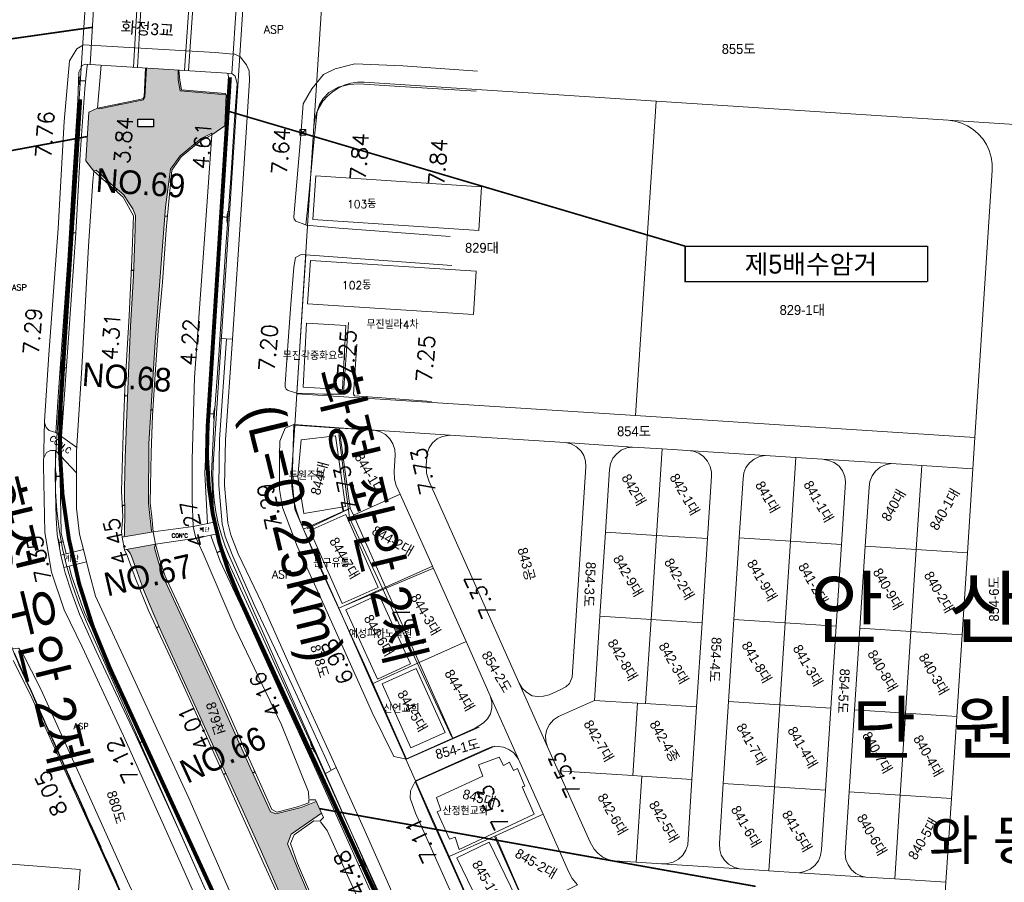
# Model space of a CAD drawing. Header units: metres. Extents: x 183400 to 184400, y 422200 to 427800.
# Tile 125 of 221: x 183639 to 183889, y 425572 to 425791. Entities that reach past the tile are written whole.
import ezdxf
from ezdxf.enums import TextEntityAlignment as Align

# ---------------------------------------------------------------- set-up
doc = ezdxf.new("R2010")
doc.units = ezdxf.units.M
doc.linetypes.add('DASHED2', pattern=[9.525, 6.35, -3.175])
for name, color, linetype in [('BB', 7, 'Continuous'), ('NR', 7, 'Continuous'), ('num', 7, 'Continuous'), ('교량명', 7, 'Continuous'), ('구조물명칭_작업', 5, 'Continuous'), ('도면리-t', 252, 'Continuous'), ('동별경계', 3, 'DASHED2'), ('보축구간', 10, 'DASHED2'), ('하천', 140, 'Continuous'), ('횡단타점', 11, 'Continuous')]:
    doc.layers.add(name, color=color, linetype=linetype)
for name, color, linetype, lineweight in [('지번', 252, 'Continuous', 5), ('지적', 252, 'Continuous', 5), ('현황도', 7, 'Continuous', 5), ('현황선', 7, 'Continuous', 5)]:
    doc.layers.add(name, color=color, linetype=linetype, lineweight=lineweight)
doc.layers.get('BB').off()
doc.styles.add('GHS', font='ROMANS', dxfattribs={"bigfont": 'GHS'})
doc.styles.add('gwang', font='romans.shx', dxfattribs={"bigfont": ' WHGTXT.SHX'})
doc.styles.get("Standard").update_dxf_attribs({"font": 'romans.shx', "bigfont": 'ghs.shx'})
doc.styles.add('UPM', font='Gulim.ttf')
doc.styles.add('돋움', font='Dotum.ttf')
doc.styles.add('평면도1(프)$0$굴림', font='Gulim.ttf')

# ---------------------------------------------------------------- blocks, each defined once
blk = doc.blocks.new('BB')
at = {"layer": '현황선'}
for points in [[(-0.75, 0.75), (-0.75, -0.75), (0.75, -0.75), (0.75, 0.75), (-0.75, 0.75), (0.75, -0.75)], [(-0.75, -0.75), (0.75, 0.75)]]:
    blk.add_lwpolyline(points, dxfattribs=at)
at = {"layer": '현황선', "style": 'GHS'}
blk.add_text('분 전 함', height=0.228, dxfattribs=at).set_placement((-0.62, -0.13))

msp = doc.modelspace()

# ---------------------------------------------------------------- hatches: boundary and pattern name
at = {"layer": '하천'}
h = msp.add_hatch(dxfattribs=at)
h.set_pattern_fill('MUDST', color=256, scale=0.25, style=0)
h.paths.add_polyline_path([(183677.14, 425753), (183679.61, 425756.36), (183685, 425760.76), (183687.67, 425762.12), (183687.65, 425761.74), (183690.95, 425763.97), (183691.35, 425771.88), (183691.12, 425772.24), (183679.96, 425773.16), (183679.55, 425775.56), (183679.31, 425778.16), (183671.06, 425778.69), (183670.7, 425771.37), (183670.36, 425770.61), (183664.47, 425769.42), (183659.2, 425768.3), (183658.69, 425768.52), (183656.48, 425767.47), (183655.68, 425755.12), (183657.69, 425752.49), (183658.29, 425752.72), (183659.63, 425751.53), (183662.05, 425749.27), (183665.37, 425746.46), (183666.48, 425744.7), (183667.59, 425742.95), (183668.26, 425741.28), (183668.16, 425735.16), (183667.78, 425725.94), (183667.07, 425713.11), (183666.49, 425701.33), (183666.07, 425690.75), (183665.65, 425679.67), (183665.5, 425671.88), (183665.56, 425664.79), (183665.51, 425661.56), (183665.52, 425660.24), (183665.41, 425659.64), (183672.43, 425660.91), (183672.36, 425661.19), (183671.6, 425668.23), (183671.67, 425683.25), (183673.27, 425709.21), (183675.92, 425743.37)])
h.paths.add_polyline_path([(183668.86, 425763.72), (183668.86, 425765.72), (183672.86, 425765.72), (183672.86, 425763.72)], flags=16)
h.paths.add_polyline_path([(183675.21, 425649.72), (183673.9, 425654.05), (183673.15, 425656.85), (183673.17, 425657.31), (183673.39, 425657.77), (183666.2, 425656.47), (183666.93, 425655.55), (183667.3, 425654.75), (183668.69, 425650.8), (183670.41, 425646.02), (183672.43, 425641.1), (183674.59, 425636.23), (183683.81, 425616), (183689.87, 425602.56), (183695.08, 425591.11), (183699.91, 425580.45), (183704.58, 425569.87), (183708.91, 425560.24), (183712.96, 425551.05), (183717.38, 425541.34), (183720.7, 425533.83), (183727.6, 425533.39), (183716.17, 425559.48), (183709.31, 425575.71), (183706.88, 425581.72), (183707.81, 425584.22), (183715.51, 425589.51), (183714.15, 425592.46), (183710.33, 425591), (183703.93, 425589.34), (183702.57, 425589.9), (183697.43, 425601.08), (183688.21, 425621.75)])

# ---------------------------------------------------------------- linework, layer by layer
at = {"layer": 'NR'}
for p, q in [((183655.63, 425775.37), (183653.83, 425775.42)), ((183670.89, 425775.38), (183670.67, 425775.4)), ((183664.14, 425769.35), (183664.08, 425769.63)), ((183685.25, 425760.9), (183685.46, 425760.52)), ((183663.57, 425747.98), (183663.24, 425747.61)), ((183675.74, 425741.12), (183676.44, 425741.05)), ((183690.04, 425740.97), (183691.74, 425740.85)), ((183653.19, 425736.76), (183651.54, 425736.86)), ((183667.83, 425727.27), (183667.25, 425727.3)), ((183650.75, 425702.51), (183649.21, 425702.63)), ((183666.25, 425695.42), (183665.53, 425695.44)), ((183672.21, 425691.94), (183672.69, 425691.91)), ((183686.65, 425691.01), (183688.35, 425690.89)), ((183649.24, 425675.02), (183647.99, 425675.02)), ((183665.54, 425667.61), (183664.97, 425667.59)), ((183650, 425658.39), (183648.79, 425658.17)), ((183689, 425655.7), (183690.49, 425656.39)), ((183674.3, 425636.87), (183673.66, 425636.57)), ((183670.56, 425607.94), (183669.23, 425607.33)), ((183711.84, 425605.44), (183713.38, 425606.15)), ((183691.22, 425599.59), (183690.64, 425599.33)), ((183698.04, 425599.76), (183698.56, 425600)), ((183725.05, 425576.12), (183726.6, 425576.82))]:
    msp.add_line(p, q, dxfattribs=at)
for points in [[(183653.77, 425773.48), (183653.89, 425777.37), (183653.87, 425773.47), (183654, 425777.37)], [(183653.89, 425773.92), (183653.98, 425776.92), (183653.99, 425773.92), (183654.09, 425776.92)], [(183654.01, 425774.37), (183654.08, 425776.47), (183654.11, 425774.36), (183654.18, 425776.46)], [(183670.65, 425775.1), (183670.68, 425775.69), (183670.67, 425775.1), (183670.7, 425775.69)], [(183670.67, 425775.17), (183670.69, 425775.62), (183670.69, 425775.17), (183670.71, 425775.62)], [(183670.69, 425775.23), (183670.71, 425775.55), (183670.71, 425775.23), (183670.72, 425775.55)], [(183663.7, 425769.56), (183664.45, 425769.71), (183663.71, 425769.54), (183664.45, 425769.69)], [(183663.79, 425769.55), (183664.37, 425769.67), (183663.8, 425769.53), (183664.37, 425769.65)], [(183663.88, 425769.55), (183664.29, 425769.63), (183663.89, 425769.53), (183664.29, 425769.61)], [(183685.95, 425760.8), (183684.96, 425760.25), (183685.94, 425760.83), (183684.95, 425760.27)], [(183685.82, 425760.76), (183685.06, 425760.34), (183685.81, 425760.79), (183685.05, 425760.36)], [(183685.7, 425760.72), (183685.16, 425760.43), (183685.68, 425760.75), (183685.15, 425760.45)], [(183663.73, 425747.18), (183662.76, 425748.04), (183663.75, 425747.21), (183662.78, 425748.06)], [(183663.64, 425747.31), (183662.89, 425747.96), (183663.66, 425747.33), (183662.92, 425747.99)], [(183663.55, 425747.43), (183663.03, 425747.89), (183663.57, 425747.46), (183663.05, 425747.92)], [(183691.88, 425742.79), (183691.6, 425738.9), (183691.78, 425742.8), (183691.49, 425738.91)], [(183676.39, 425741.55), (183676.3, 425740.57), (183676.34, 425741.55), (183676.25, 425740.58)], [(183676.46, 425741.75), (183676.33, 425740.36), (183676.41, 425741.76), (183676.28, 425740.37)], [(183676.52, 425741.96), (183676.36, 425740.15), (183676.48, 425741.96), (183676.31, 425740.15)], [(183691.61, 425741.91), (183691.45, 425739.82), (183691.5, 425741.92), (183691.35, 425739.83)], [(183691.75, 425742.35), (183691.53, 425739.36), (183691.64, 425742.36), (183691.42, 425739.37)], [(183651.42, 425734.91), (183651.66, 425738.81), (183651.52, 425734.91), (183651.76, 425738.8)], [(183651.55, 425735.36), (183651.73, 425738.35), (183651.65, 425735.35), (183651.84, 425738.34)], [(183651.68, 425735.8), (183651.81, 425737.89), (183651.79, 425735.79), (183651.92, 425737.89)], [(183667.21, 425726.53), (183667.29, 425728.06), (183667.25, 425726.53), (183667.33, 425728.05)], [(183667.26, 425726.71), (183667.32, 425727.88), (183667.3, 425726.71), (183667.36, 425727.88)], [(183667.31, 425726.88), (183667.35, 425727.7), (183667.35, 425726.88), (183667.39, 425727.7)], [(183649.06, 425700.68), (183649.35, 425704.57), (183649.17, 425700.67), (183649.46, 425704.56)], [(183649.2, 425701.12), (183649.43, 425704.11), (183649.31, 425701.11), (183649.53, 425704.11)], [(183649.34, 425701.56), (183649.5, 425703.66), (183649.45, 425701.55), (183649.6, 425703.65)], [(183665.5, 425694.51), (183665.57, 425696.38), (183665.55, 425694.51), (183665.62, 425696.38)], [(183665.56, 425694.72), (183665.61, 425696.16), (183665.61, 425694.72), (183665.66, 425696.16)], [(183665.62, 425694.94), (183665.65, 425695.94), (183665.67, 425694.93), (183665.7, 425695.94)], [(183688.5, 425692.83), (183688.2, 425688.94), (183688.39, 425692.84), (183688.1, 425688.95)], [(183672.65, 425692.25), (183672.6, 425691.57), (183672.61, 425692.25), (183672.57, 425691.57)], [(183672.69, 425692.39), (183672.63, 425691.42), (183672.65, 425692.39), (183672.59, 425691.43)], [(183672.73, 425692.53), (183672.65, 425691.28), (183672.7, 425692.54), (183672.62, 425691.28)], [(183688.22, 425691.95), (183688.06, 425689.85), (183688.11, 425691.96), (183687.96, 425689.86)], [(183688.36, 425692.39), (183688.13, 425689.4), (183688.25, 425692.4), (183688.03, 425689.41)], [(183647.99, 425673.4), (183647.99, 425676.65), (183648.08, 425673.4), (183648.08, 425676.65)], [(183648.08, 425673.77), (183648.08, 425676.27), (183648.17, 425673.77), (183648.17, 425676.27)], [(183648.17, 425674.15), (183648.17, 425675.9), (183648.26, 425674.15), (183648.26, 425675.9)], [(183665, 425666.84), (183664.93, 425668.33), (183665.04, 425666.84), (183664.97, 425668.33)], [(183665.04, 425667.02), (183664.98, 425668.16), (183665.08, 425667.02), (183665.02, 425668.16)], [(183665.07, 425667.19), (183665.03, 425667.99), (183665.11, 425667.19), (183665.07, 425667.99)], [(183649.08, 425656.6), (183648.5, 425659.74), (183649.17, 425656.62), (183648.58, 425659.75)], [(183649.1, 425656.98), (183648.65, 425659.39), (183649.18, 425656.99), (183648.74, 425659.41)], [(183649.12, 425657.36), (183648.8, 425659.05), (183649.2, 425657.37), (183648.89, 425659.06)], [(183689.67, 425658.16), (183691.31, 425654.62), (183689.58, 425658.11), (183691.21, 425654.57)], [(183689.76, 425657.7), (183691.02, 425654.98), (183689.67, 425657.66), (183690.93, 425654.94)], [(183689.86, 425657.25), (183690.74, 425655.34), (183689.76, 425657.21), (183690.64, 425655.3)], [(183674.05, 425635.73), (183673.26, 425637.42), (183674.09, 425635.75), (183673.31, 425637.44)], [(183674, 425635.95), (183673.4, 425637.24), (183674.05, 425635.97), (183673.44, 425637.26)], [(183673.96, 425636.16), (183673.54, 425637.07), (183674, 425636.18), (183673.58, 425637.09)], [(183670.02, 425605.59), (183668.43, 425609.07), (183670.12, 425605.63), (183668.52, 425609.11)], [(183669.93, 425606.03), (183668.71, 425608.71), (183670.03, 425606.08), (183668.8, 425608.75)], [(183669.84, 425606.48), (183668.98, 425608.35), (183669.94, 425606.52), (183669.08, 425608.39)], [(183712.57, 425607.92), (183714.2, 425604.37), (183712.47, 425607.88), (183714.1, 425604.33)], [(183712.66, 425607.47), (183713.91, 425604.74), (183712.57, 425607.42), (183713.82, 425604.7)], [(183712.75, 425607.01), (183713.63, 425605.11), (183712.66, 425606.97), (183713.54, 425605.06)], [(183698.25, 425600.68), (183698.87, 425599.32), (183698.21, 425600.67), (183698.83, 425599.3)], [(183698.28, 425600.51), (183698.76, 425599.46), (183698.25, 425600.49), (183698.73, 425599.44)], [(183698.32, 425600.34), (183698.65, 425599.6), (183698.28, 425600.32), (183698.62, 425599.59)], [(183690.98, 425598.56), (183690.3, 425600.09), (183691.02, 425598.58), (183690.34, 425600.1)], [(183690.94, 425598.76), (183690.42, 425599.93), (183690.98, 425598.78), (183690.46, 425599.95)], [(183690.9, 425598.95), (183690.54, 425599.77), (183690.95, 425598.97), (183690.58, 425599.79)], [(183725.79, 425578.6), (183727.4, 425575.05), (183725.7, 425578.56), (183727.3, 425575)], [(183725.88, 425578.15), (183727.12, 425575.41), (183725.79, 425578.1), (183727.02, 425575.37)], [(183725.97, 425577.69), (183726.84, 425575.78), (183725.88, 425577.65), (183726.74, 425575.74)]]:
    msp.add_solid(points, dxfattribs=at)
at = {"layer": '구조물명칭_작업', "ltscale": 20, "const_width": 0.4}
for points in [[(183582.12, 425778.32), (183657.38, 425789.02)], [(183807.78, 425733.46), (183691.15, 425767.93)], [(183505.35, 425733.36), (183656.08, 425761.3)], [(183825.66, 425570.94), (183714.96, 425590.69)]]:
    msp.add_lwpolyline(points, dxfattribs=at)
at = {"layer": '구조물명칭_작업', "linetype": 'Continuous'}
msp.add_lwpolyline([(183869.25, 425724.46, 0.4, 0.4, 0), (183807.78, 425724.46, 0.4, 0.4, 0), (183807.78, 425733.46, 0, 0, 0)], format="xyseb", dxfattribs=at)
msp.add_lwpolyline([(183807.78, 425733.46), (183869.25, 425733.46), (183869.25, 425724.46)], dxfattribs=at)
at = {"layer": '동별경계', "linetype": 'DASHED2'}
for points in [[(183637.74, 425828.02), (183633.87, 425769.14), (183628.16, 425682.2), (183627.93, 425673.3), (183628.43, 425664.41), (183629.64, 425655.6), (183631.56, 425646.91), (183634.18, 425638.4), (183637.48, 425630.14), (183672.45, 425551.83), (183688.18, 425516.08), (183710.65, 425514.61), (183755.24, 425511.7), (183777.3, 425510.26), (183779.08, 425500.16), (183779.37, 425497.04), (183780.78, 425492.26), (183782.87, 425485.22), (183784.5, 425478.3), (183806.4, 425380.93)], [(183549.7, 425525.12), (183648.94, 425518.64), (183679.38, 425516.65), (183682.06, 425516.23), (183684.62, 425515.34), (183686.98, 425514), (183689.05, 425512.25), (183690.78, 425510.16), (183688.18, 425516.08), (183672.45, 425551.83), (183637.48, 425630.14)]]:
    msp.add_lwpolyline(points, dxfattribs=at)
at = {"layer": '보축구간', "const_width": 1}
for points in [[(183741.82, 425541.72), (183694.65, 425644.26, -0.124356), (183686.6, 425687.6), (183692.26, 425776.33)], [(183704.55, 425533.39), (183661.83, 425626.26, -0.124356), (183649.34, 425693.5), (183654.27, 425770.74)]]:
    msp.add_lwpolyline(points, format="xyb", dxfattribs=at)
at = {"layer": '지적', "linetype": 'Continuous'}
for points in [[(183637.74, 425828.02), (183633.87, 425769.14), (183628.16, 425682.2), (183627.93, 425673.3), (183628.43, 425664.41), (183629.64, 425655.6), (183631.56, 425646.91), (183634.18, 425638.4), (183637.48, 425630.14), (183672.45, 425551.83), (183688.18, 425516.08), (183710.65, 425514.61), (183655.75, 425638.29), (183653.89, 425642.78), (183652.27, 425647.36), (183650.91, 425652.02), (183649.79, 425656.74), (183648.94, 425661.52), (183648.34, 425666.34), (183648, 425671.18), (183647.93, 425676.04), (183648.12, 425680.89), (183685.63, 426251.99)], [(183685.63, 426251.99), (183648.12, 425680.89), (183647.93, 425676.04), (183648, 425671.18), (183648.34, 425666.34), (183648.94, 425661.52), (183649.79, 425656.74), (183650.91, 425652.02), (183652.27, 425647.36), (183653.89, 425642.78), (183655.75, 425638.29), (183710.65, 425514.61), (183755.24, 425511.7), (183692.21, 425654.48), (183691.07, 425657.27), (183690.1, 425660.13), (183689.3, 425663.04), (183688.68, 425665.99), (183688.24, 425668.97), (183687.98, 425671.98), (183687.9, 425674.99), (183688, 425678.01), (183724.2, 426233.97)], [(183724.2, 426233.97), (183688, 425678.01), (183687.9, 425674.99), (183687.98, 425671.98), (183688.24, 425668.97), (183688.68, 425665.99), (183689.3, 425663.04), (183690.1, 425660.13), (183691.07, 425657.27), (183692.21, 425654.48), (183755.24, 425511.7)], [(183756.46, 425559.22), (183747.89, 425578.5), (183739.34, 425597.74), (183736.9, 425603.23), (183728.39, 425622.38), (183719.87, 425641.54), (183710.94, 425661.63), (183710.5, 425662.61), (183709.73, 425664.53), (183709.09, 425666.5), (183708.58, 425668.5), (183708.22, 425670.53), (183708, 425672.59), (183707.91, 425674.65), (183707.97, 425676.72), (183708.7, 425688.03), (183709.21, 425696.01), (183713.56, 425763.89), (183716.57, 425810.79)], [(183716.57, 425810.79), (183713.56, 425763.89), (183713.79, 425765.58), (183714.26, 425767.22), (183714.96, 425768.79), (183715.88, 425770.23), (183717, 425771.54), (183718.28, 425772.67), (183719.72, 425773.6), (183721.27, 425774.33), (183722.91, 425774.82), (183724.6, 425775.07), (183726.32, 425775.08), (183800.39, 425770.26), (183874.53, 425765.43), (183913.44, 425762.9), (183924.38, 425762.19)], [(183726.32, 425775.08), (183724.6, 425775.07), (183722.91, 425774.82), (183721.27, 425774.33), (183719.72, 425773.6), (183718.28, 425772.67), (183717, 425771.54), (183715.88, 425770.23), (183714.96, 425768.79), (183714.26, 425767.22), (183713.79, 425765.58), (183713.56, 425763.89), (183709.21, 425696.01), (183795.21, 425690.46), (183800.39, 425770.26), (183726.32, 425775.08)], [(183800.39, 425770.26), (183795.21, 425690.46), (183881.31, 425684.9), (183885.72, 425752.67), (183885.7, 425754.39), (183885.45, 425756.08), (183884.96, 425757.72), (183884.24, 425759.27), (183883.3, 425760.7), (183882.18, 425762), (183880.87, 425763.1), (183879.43, 425764.02), (183877.87, 425764.72), (183876.22, 425765.2), (183874.53, 425765.43), (183800.39, 425770.26)], [(183874.53, 425765.43), (183876.22, 425765.2), (183877.87, 425764.72), (183879.43, 425764.02), (183880.87, 425763.1), (183882.18, 425762), (183883.3, 425760.7), (183884.24, 425759.27), (183884.96, 425757.72), (183885.45, 425756.08), (183885.7, 425754.39), (183885.72, 425752.67), (183881.31, 425684.9), (183880.79, 425676.92), (183879.4, 425655.61), (183878.05, 425634.81), (183876.7, 425614.06), (183875.34, 425593.27), (183873.96, 425572), (183873.44, 425564)], [(183913.44, 425762.9), (183874.53, 425765.43)], [(183709.21, 425696.01), (183708.7, 425688.03), (183719.96, 425687.3), (183728.94, 425686.72), (183748.12, 425685.48), (183777.31, 425683.6), (183794.46, 425682.47), (183801.94, 425682), (183808.35, 425681.6), (183828.12, 425680.32), (183835.87, 425679.82), (183842.67, 425679.38), (183860.09, 425678.26), (183867.81, 425677.76), (183880.79, 425676.92), (183881.31, 425684.9), (183795.21, 425690.46), (183709.21, 425696.01)], [(183708.7, 425688.03), (183707.97, 425676.72), (183707.91, 425674.65), (183708, 425672.59), (183708.22, 425670.53), (183708.58, 425668.5), (183709.09, 425666.5), (183709.73, 425664.53), (183710.5, 425662.61), (183710.94, 425661.63), (183722.8, 425666.99), (183719.96, 425687.3), (183708.7, 425688.03)], [(183719.96, 425687.3), (183722.8, 425666.99), (183723.62, 425665.14), (183735.5, 425670.48), (183734.49, 425672.74), (183734, 425674.3), (183733.92, 425676.36), (183734.2, 425680.36), (183734.07, 425681.81), (183733.6, 425683.31), (183732.8, 425684.54), (183731.73, 425685.63), (183730.44, 425686.29), (183728.94, 425686.72), (183719.96, 425687.3)], [(183728.94, 425686.72), (183730.44, 425686.29), (183731.73, 425685.63), (183732.8, 425684.54), (183733.6, 425683.31), (183734.07, 425681.81), (183734.2, 425680.36), (183733.92, 425676.36), (183734, 425674.3), (183734.49, 425672.74), (183735.5, 425670.48), (183743.64, 425652.23), (183752.18, 425633.08), (183758.34, 425619.27), (183765.51, 425603.2), (183771.74, 425589.24), (183778.21, 425574.72), (183779.15, 425572.92), (183780.48, 425571.36)], [(183873.44, 425564), (183873.96, 425572), (183860.98, 425572.84), (183853.65, 425573.31), (183836.68, 425574.41), (183829.03, 425574.91), (183821.55, 425575.39), (183801.75, 425576.67), (183795.38, 425577.08), (183789.69, 425577.45), (183788.22, 425577.79), (183786.87, 425578.38), (183785.63, 425579.33), (183784.68, 425580.41), (183783.65, 425582.16), (183775.56, 425600.29), (183772.86, 425606.35), (183765.24, 425623.44), (183742.73, 425673.9), (183742.16, 425675.83), (183742.06, 425677.83), (183742.28, 425680.85), (183742.84, 425682.27), (183743.65, 425683.5), (183744.88, 425684.53), (183746.13, 425685.15), (183748.12, 425685.48), (183728.94, 425686.72)], [(183748.12, 425685.48), (183746.13, 425685.15), (183744.88, 425684.53), (183743.65, 425683.5), (183742.84, 425682.27), (183742.28, 425680.85), (183742.06, 425677.83), (183742.16, 425675.83), (183742.73, 425673.9), (183765.24, 425623.44), (183765.7, 425622.54), (183766.45, 425621.28), (183767.54, 425620.22), (183768.94, 425619.35), (183770.35, 425619.13), (183771.86, 425619.24), (183773.25, 425619.57), (183776.03, 425620.82), (183777.5, 425621.62), (183778.4, 425622.41), (183779.13, 425624.02), (183782.61, 425677.41), (183782.5, 425678.89), (183782.08, 425680.33), (183781.37, 425681.41), (183780.23, 425682.53), (183778.82, 425683.27), (183777.31, 425683.6), (183748.12, 425685.48)], [(183777.31, 425683.6), (183778.82, 425683.27), (183780.23, 425682.53), (183781.37, 425681.41), (183782.08, 425680.33), (183782.5, 425678.89), (183782.61, 425677.41), (183779.13, 425624.02), (183778.4, 425622.41), (183777.5, 425621.62), (183776.03, 425620.82), (183773.25, 425619.57), (183771.86, 425619.24), (183770.35, 425619.13), (183768.94, 425619.35), (183767.54, 425620.22), (183766.45, 425621.28), (183765.7, 425622.54), (183765.24, 425623.44), (183772.86, 425606.35), (183772.46, 425607.83), (183772.38, 425609.28), (183772.71, 425610.74), (183773.35, 425612.07), (183774.4, 425613.2), (183775.61, 425614.05), (183784.76, 425618.16), (183786.15, 425639.5), (183787.54, 425660.85), (183788.58, 425676.76), (183788.83, 425678.24), (183789.44, 425679.62), (183790.41, 425680.77), (183791.58, 425681.68), (183792.98, 425682.24), (183794.46, 425682.47), (183777.31, 425683.6)], [(183794.46, 425682.47), (183792.98, 425682.24), (183791.58, 425681.68), (183790.41, 425680.77), (183789.44, 425679.62), (183788.83, 425678.24), (183788.58, 425676.76), (183787.54, 425660.85), (183800.51, 425660.03), (183801.94, 425682), (183794.46, 425682.47)], [(183801.94, 425682), (183800.51, 425660.03), (183813.47, 425659.22), (183814.5, 425675.08), (183814.47, 425676.1), (183814.13, 425677.54), (183813.47, 425678.92), (183812.45, 425680.04), (183811.25, 425680.92), (183809.8, 425681.46), (183808.35, 425681.6), (183801.94, 425682)], [(183808.35, 425681.6), (183809.8, 425681.46), (183811.25, 425680.92), (183812.45, 425680.04), (183813.47, 425678.92), (183814.13, 425677.54), (183814.47, 425676.1), (183814.5, 425675.08), (183813.47, 425659.22), (183812.09, 425637.87), (183810.7, 425616.53), (183809.51, 425598.1), (183808.43, 425581.5), (183807.99, 425580.12), (183807.16, 425578.82), (183806.07, 425577.82), (183804.75, 425577.06), (183803.27, 425576.72), (183801.75, 425576.67), (183821.55, 425575.39), (183820.11, 425575.78), (183818.78, 425576.54), (183817.78, 425577.55), (183816.96, 425578.88), (183816.57, 425580.21), (183816.47, 425581.82), (183817.46, 425597.07), (183818.81, 425617.89), (183820.16, 425638.66), (183821.5, 425659.41), (183822.48, 425674.44), (183822.69, 425675.9), (183823.2, 425677.26), (183824.11, 425678.49), (183825.29, 425679.43), (183826.68, 425680.04), (183828.12, 425680.32), (183808.35, 425681.6)], [(183828.12, 425680.32), (183826.68, 425680.04), (183825.29, 425679.43), (183824.11, 425678.49), (183823.2, 425677.26), (183822.69, 425675.9), (183822.48, 425674.44), (183821.5, 425659.41), (183834.48, 425658.57), (183835.87, 425679.82), (183828.12, 425680.32)], [(183835.87, 425679.82), (183834.48, 425658.57), (183847.47, 425657.73), (183848.51, 425673.53), (183848.3, 425675), (183847.69, 425676.42), (183846.83, 425677.6), (183845.56, 425678.52), (183844.14, 425679.07), (183842.67, 425679.38), (183835.87, 425679.82)], [(183842.67, 425679.38), (183844.14, 425679.07), (183845.56, 425678.52), (183846.83, 425677.6), (183847.69, 425676.42), (183848.3, 425675), (183848.51, 425673.53), (183847.47, 425657.73), (183846.11, 425636.98), (183844.75, 425616.21), (183843.39, 425595.39), (183842.4, 425580.31), (183842.17, 425578.78), (183841.64, 425577.43), (183840.68, 425576.21), (183839.54, 425575.3), (183838.1, 425574.69), (183836.68, 425574.41), (183853.65, 425573.31), (183852.5, 425573.53), (183851.07, 425574.2), (183850.01, 425575.16), (183849.12, 425576.43), (183848.58, 425577.77), (183848.4, 425579.3), (183848.44, 425580.75), (183849.37, 425594.95), (183850.73, 425615.74), (183852.09, 425636.48), (183853.46, 425657.29), (183854.44, 425672.27), (183854.65, 425673.72), (183855.24, 425675.15), (183856.09, 425676.34), (183857.24, 425677.33), (183858.6, 425677.92), (183860.09, 425678.26), (183842.67, 425679.38)], [(183860.09, 425678.26), (183858.6, 425677.92), (183857.24, 425677.33), (183856.09, 425676.34), (183855.24, 425675.15), (183854.65, 425673.72), (183854.44, 425672.27), (183853.46, 425657.29), (183866.42, 425656.45), (183867.81, 425677.76), (183860.09, 425678.26)], [(183867.81, 425677.76), (183866.42, 425656.45), (183879.4, 425655.61), (183880.79, 425676.92), (183867.81, 425677.76)], [(183735.5, 425670.48), (183723.62, 425665.14), (183731.75, 425646.89), (183743.64, 425652.23), (183735.5, 425670.48)], [(183722.8, 425666.99), (183710.94, 425661.63), (183719.87, 425641.54), (183731.75, 425646.89), (183723.62, 425665.14), (183722.8, 425666.99)], [(183787.54, 425660.85), (183786.15, 425639.5), (183799.12, 425638.69), (183800.51, 425660.03), (183787.54, 425660.85)], [(183800.51, 425660.03), (183799.12, 425638.69), (183812.09, 425637.87), (183813.47, 425659.22), (183800.51, 425660.03)], [(183821.5, 425659.41), (183820.16, 425638.66), (183833.13, 425637.82), (183834.48, 425658.57), (183821.5, 425659.41)], [(183834.48, 425658.57), (183833.13, 425637.82), (183846.11, 425636.98), (183847.47, 425657.73), (183834.48, 425658.57)], [(183853.46, 425657.29), (183852.09, 425636.48), (183865.07, 425635.64), (183866.42, 425656.45), (183853.46, 425657.29)], [(183866.42, 425656.45), (183865.07, 425635.64), (183878.05, 425634.81), (183879.4, 425655.61), (183866.42, 425656.45)], [(183743.64, 425652.23), (183731.75, 425646.89), (183740.28, 425627.73), (183752.18, 425633.08), (183743.64, 425652.23)], [(183731.75, 425646.89), (183719.87, 425641.54), (183728.39, 425622.38), (183740.28, 425627.73), (183731.75, 425646.89)], [(183786.15, 425639.5), (183784.76, 425618.16), (183795.67, 425617.48), (183797.73, 425617.35), (183799.12, 425638.69), (183786.15, 425639.5)], [(183799.12, 425638.69), (183797.73, 425617.35), (183810.7, 425616.53), (183812.09, 425637.87), (183799.12, 425638.69)], [(183820.16, 425638.66), (183818.81, 425617.89), (183831.78, 425617.05), (183833.13, 425637.82), (183820.16, 425638.66)], [(183833.13, 425637.82), (183831.78, 425617.05), (183844.75, 425616.21), (183846.11, 425636.98), (183833.13, 425637.82)], [(183852.09, 425636.48), (183850.73, 425615.74), (183863.72, 425614.9), (183865.07, 425635.64), (183852.09, 425636.48)], [(183865.07, 425635.64), (183863.72, 425614.9), (183876.7, 425614.06), (183878.05, 425634.81), (183865.07, 425635.64)], [(183752.18, 425633.08), (183740.28, 425627.73), (183748.81, 425608.59), (183754.46, 425611.13), (183756.6, 425612.42), (183757.65, 425613.5), (183758.35, 425614.78), (183758.73, 425616.3), (183758.7, 425617.8), (183758.34, 425619.27), (183752.18, 425633.08)], [(183536.52, 425546.03), (183662.67, 425537.78), (183664.38, 425537.81), (183666.06, 425538.14), (183667.66, 425538.75), (183669.14, 425539.62), (183670.44, 425540.73), (183671.53, 425542.04), (183672.39, 425543.53), (183672.97, 425545.13), (183673.28, 425546.82), (183673.29, 425548.53), (183673.02, 425550.22), (183672.45, 425551.83), (183637.48, 425630.14)], [(183740.28, 425627.73), (183728.39, 425622.38), (183736.9, 425603.23), (183748.81, 425608.59), (183740.28, 425627.73)], [(183758.34, 425619.27), (183758.7, 425617.8), (183758.73, 425616.3), (183758.35, 425614.78), (183757.65, 425613.5), (183756.6, 425612.42), (183754.46, 425611.13), (183748.81, 425608.59), (183736.9, 425603.23), (183739.34, 425597.74), (183756.85, 425605.62), (183758.7, 425606.34), (183760.32, 425606.47), (183761.7, 425606.3), (183763.08, 425605.7), (183764.29, 425604.8), (183765.51, 425603.2), (183758.34, 425619.27)], [(183784.76, 425618.16), (183775.61, 425614.05), (183774.4, 425613.2), (183773.35, 425612.07), (183772.71, 425610.74), (183772.38, 425609.28), (183772.46, 425607.83), (183772.86, 425606.35), (183775.56, 425600.29), (183794.48, 425599.07), (183795.67, 425617.48), (183784.76, 425618.16)], [(183818.81, 425617.89), (183817.46, 425597.07), (183830.42, 425596.22), (183831.78, 425617.05), (183818.81, 425617.89)], [(183795.67, 425617.48), (183794.48, 425599.07), (183796.8, 425598.92), (183809.51, 425598.1), (183810.7, 425616.53), (183797.73, 425617.35), (183795.67, 425617.48)], [(183831.78, 425617.05), (183830.42, 425596.22), (183843.39, 425595.39), (183844.75, 425616.21), (183831.78, 425617.05)], [(183850.73, 425615.74), (183849.37, 425594.95), (183862.36, 425594.11), (183863.72, 425614.9), (183850.73, 425615.74)], [(183863.72, 425614.9), (183862.36, 425594.11), (183875.34, 425593.27), (183876.7, 425614.06), (183863.72, 425614.9)], [(183760.32, 425606.47), (183758.7, 425606.34), (183756.85, 425605.62), (183739.34, 425597.74), (183747.89, 425578.5), (183759.67, 425583.81), (183771.74, 425589.24), (183765.51, 425603.2), (183764.29, 425604.8), (183763.08, 425605.7), (183761.7, 425606.3), (183760.32, 425606.47)], [(183775.56, 425600.29), (183783.65, 425582.16), (183784.68, 425580.41), (183785.63, 425579.33), (183786.87, 425578.38), (183788.22, 425577.79), (183789.69, 425577.45), (183795.38, 425577.08), (183796.8, 425598.92), (183794.48, 425599.07), (183775.56, 425600.29)], [(183796.8, 425598.92), (183795.38, 425577.08), (183801.75, 425576.67), (183803.27, 425576.72), (183804.75, 425577.06), (183806.07, 425577.82), (183807.16, 425578.82), (183807.99, 425580.12), (183808.43, 425581.5), (183809.51, 425598.1), (183796.8, 425598.92)], [(183817.46, 425597.07), (183816.47, 425581.82), (183816.57, 425580.21), (183816.96, 425578.88), (183817.78, 425577.55), (183818.78, 425576.54), (183820.11, 425575.78), (183821.55, 425575.39), (183829.03, 425574.91), (183830.42, 425596.22), (183817.46, 425597.07)], [(183830.42, 425596.22), (183829.03, 425574.91), (183836.68, 425574.41), (183838.1, 425574.69), (183839.54, 425575.3), (183840.68, 425576.21), (183841.64, 425577.43), (183842.17, 425578.78), (183842.4, 425580.31), (183843.39, 425595.39), (183830.42, 425596.22)], [(183849.37, 425594.95), (183848.44, 425580.75), (183848.4, 425579.3), (183848.58, 425577.77), (183849.12, 425576.43), (183850.01, 425575.16), (183851.07, 425574.2), (183852.5, 425573.53), (183853.65, 425573.31), (183860.98, 425572.84), (183862.36, 425594.11), (183849.37, 425594.95)], [(183862.36, 425594.11), (183860.98, 425572.84), (183873.96, 425572), (183875.34, 425593.27), (183862.36, 425594.11)], [(183771.74, 425589.24), (183759.67, 425583.81), (183767.81, 425564.96), (183780.48, 425571.36), (183779.15, 425572.92), (183778.21, 425574.72), (183771.74, 425589.24)], [(183759.67, 425583.81), (183747.89, 425578.5), (183756.46, 425559.22), (183767.81, 425564.96), (183759.67, 425583.81)]]:
    msp.add_lwpolyline(points, dxfattribs=at)
at = {"layer": '하천'}
msp.add_lwpolyline([(183668.86, 425763.72), (183668.86, 425765.72), (183672.86, 425765.72), (183672.86, 425763.72)], close=True, dxfattribs=at)
at = {"layer": '현황도'}
for p, q in [((183658.91, 425814.5), (183656.81, 425779.6)), ((183669.89, 425813.8), (183667.79, 425778.9)), ((183670.88, 425813.74), (183668.79, 425778.84)), ((183680.75, 425778.07), (183683.1, 425812.83)), ((183681.74, 425778.01), (183684.1, 425812.76)), ((183692.72, 425777.3), (183695.07, 425812.06)), ((183656.81, 425779.6), (183692.72, 425777.3)), ((183679.12, 425775.72), (183679.14, 425778.17)), ((183679.66, 425772.89), (183679.12, 425775.72)), ((183679.66, 425772.89), (183691.35, 425771.88)), ((183711.53, 425763.1), (183710.03, 425763.1)), ((183713.32, 425740.21), (183714.04, 425751.28)), ((183714.04, 425751.28), (183756.12, 425748.53)), ((183755.4, 425737.45), (183756.12, 425748.53)), ((183713.32, 425740.21), (183755.4, 425737.45)), ((183711.98, 425718.81), (183712.68, 425729.79)), ((183712.68, 425729.79), (183754.74, 425727.1)), ((183754.04, 425716.12), (183754.74, 425727.1)), ((183711.98, 425718.81), (183754.04, 425716.12)), ((183710.82, 425697.67), (183711.72, 425713.9)), ((183721.7, 425713.34), (183711.72, 425713.9)), ((183720.8, 425697.11), (183721.7, 425713.34)), ((183689.73, 425710.05), (183692.91, 425709.84)), ((183710.82, 425697.67), (183720.8, 425697.11)), ((183645.62, 425687.41), (183645.2, 425688.67)), ((183646.41, 425686.65), (183645.62, 425687.41)), ((183648.07, 425686.15), (183646.41, 425686.65)), ((183653.38, 425682.38), (183648.07, 425686.15)), ((183653.32, 425675.93), (183647.99, 425681.55)), ((183712.56, 425661.32), (183721.7, 425665.37)), ((183688.29, 425663.37), (183682.93, 425662.26)), ((183664.91, 425659.55), (183672.81, 425660.98)), ((183682.93, 425662.26), (183672.81, 425660.98)), ((183673.39, 425657.77), (183672.81, 425660.98)), ((183682.93, 425662.26), (183683.55, 425659.64)), ((183689.08, 425660.47), (183683.68, 425659.36)), ((183665.49, 425656.34), (183664.91, 425659.55)), ((183665.49, 425656.34), (183673.39, 425657.77)), ((183683.68, 425659.36), (183673.39, 425657.77)), ((183674.38, 425654.08), (183673.39, 425657.77)), ((183649.38, 425655), (183655.14, 425656.43)), ((183655.9, 425653.34), (183655.14, 425656.43)), ((183650.15, 425651.92), (183649.38, 425655)), ((183650.15, 425651.92), (183655.9, 425653.34)), ((183675.81, 425649.69), (183674.38, 425654.08)), ((183721.45, 425642.21), (183743.72, 425651.64)), ((183675.21, 425649.72), (183688.21, 425621.75)), ((183720.76, 425642.78), (183729.91, 425646.83)), ((183730.05, 425645.01), (183721.68, 425641.18)), ((183738.09, 425627.4), (183730.05, 425645.01)), ((183729.72, 425623.58), (183721.68, 425641.18)), ((183641.61, 425619.72), (183637.28, 425628.29)), ((183738.09, 425627.4), (183729.72, 425623.58)), ((183739.53, 425626.26), (183730.86, 425622.36)), ((183746.85, 425609.97), (183739.53, 425626.26)), ((183688.21, 425621.75), (183697.43, 425601.08)), ((183738.18, 425606.07), (183730.86, 425622.36)), ((183652.06, 425596.6), (183641.61, 425619.72)), ((183738.18, 425606.07), (183746.85, 425609.97)), ((183697.43, 425601.08), (183702.57, 425589.9)), ((183716.39, 425599.49), (183719.24, 425601.1)), ((183663.12, 425572.17), (183652.06, 425596.6)), ((183703.93, 425589.34), (183710.33, 425591)), ((183710.33, 425591), (183714.15, 425592.46)), ((183702.57, 425589.9), (183703.93, 425589.34)), ((183749.87, 425578.18), (183758.07, 425582.12)), ((183675.87, 425544.37), (183663.12, 425572.17))]:
    msp.add_line(p, q, dxfattribs=at)
for points in [[(183745.9, 425528.92), (183745, 425528.64), (183701.27, 425531.79), (183699.27, 425532.71), (183690.27, 425553.13), (183676.48, 425584.07), (183665.23, 425609.12), (183654.75, 425631.72), (183650.21, 425641.16), (183647, 425650.67), (183645.33, 425660.78), (183644.97, 425677.72), (183645.21, 425689.01), (183646.28, 425705.93), (183648.66, 425737.95), (183650.21, 425765.12), (183651.52, 425780.49), (183653.42, 425783.58), (183655.09, 425784.53), (183688.52, 425782.63), (183693.05, 425782.21)], [(183736.93, 425561.38), (183732.15, 425572.24), (183726.23, 425585.65), (183717.69, 425604.52), (183709.35, 425622.8), (183700.41, 425642.68), (183694.38, 425655.37), (183692.49, 425660.21), (183691.76, 425663.23), (183690.91, 425672.74), (183691.11, 425684.33), (183692.91, 425709.84), (183695.21, 425744.05), (183696.71, 425767.57), (183697.21, 425775.5), (183697.17, 425777.95), (183696.51, 425779.52), (183694.9, 425781.5), (183693.47, 425782.22), (183693.06, 425782.29)], [(183648.07, 425686.15), (183648.66, 425695.2), (183649.73, 425709.66), (183651.1, 425729.77), (183652.32, 425749.53), (183653.67, 425770.4), (183653.9, 425777.61), (183654.77, 425779.33), (183655.54, 425779.65), (183656.81, 425779.6)], [(183649.49, 425685.14), (183651.39, 425711.37), (183653.19, 425736.74), (183654.22, 425756.8), (183655.44, 425773.38), (183655.95, 425778.57), (183656.1, 425779.63)], [(183658.69, 425768.52), (183659.56, 425779.42)], [(183658.69, 425768.52), (183666.54, 425770.14), (183670.12, 425770.83), (183670.48, 425771.39), (183670.82, 425778.7)], [(183671.06, 425778.69), (183670.7, 425771.37), (183670.36, 425770.61), (183664.47, 425769.42), (183659.2, 425768.3), (183658.69, 425768.52)], [(183679.31, 425778.16), (183679.55, 425775.56), (183679.96, 425773.16), (183691.12, 425772.24), (183691.35, 425771.88), (183690.95, 425763.97), (183687.65, 425761.74)], [(183748.18, 425735.89), (183720, 425738.06), (183711.63, 425738.83), (183711.3, 425738.95), (183708.96, 425739.84), (183708.55, 425740.29), (183708.51, 425740.89), (183710.22, 425761.65), (183710.85, 425769.59), (183713.07, 425773.39), (183716, 425777.03), (183719.01, 425778.46), (183724, 425779.73), (183736.12, 425779.25), (183755.12, 425777.91)], [(183686.62, 425663.02), (183686.6, 425663.09), (183685.86, 425675.76), (183686.59, 425690.11), (183687.77, 425705.93), (183689.41, 425732.28), (183690.85, 425752.03), (183691.71, 425765.68), (183692.38, 425774.5), (183692.07, 425775.63), (183691.72, 425777.31)], [(183744.39, 425532.3), (183744.94, 425533.06), (183745.2, 425535.32), (183743.33, 425539.6), (183736.76, 425554.14), (183729.67, 425570.02), (183721.93, 425587.14), (183714.52, 425603.67), (183707.5, 425618.96), (183697.01, 425642.1), (183691.37, 425654.19), (183689.21, 425660.01), (183688.29, 425663.37), (183687.56, 425675.77), (183688.28, 425690), (183689.47, 425705.81), (183691.1, 425732.17), (183692.55, 425751.92), (183693.4, 425765.57), (183694.1, 425774.67), (183693.56, 425776.59), (183692.72, 425777.3)], [(183711.53, 425738.87), (183711.92, 425742.71), (183713.55, 425759.9), (183714.38, 425767.62), (183714.97, 425769.39), (183715.94, 425770.94), (183717.38, 425772.44), (183719.76, 425773.82), (183722.56, 425774.52), (183724.99, 425774.7), (183734, 425774.05), (183754.74, 425772.8)], [(183657.69, 425752.49), (183655.68, 425755.12), (183656.48, 425767.47), (183658.69, 425768.52)], [(183668.86, 425763.72), (183672.86, 425763.72), (183672.86, 425765.72), (183668.86, 425765.72), (183668.86, 425763.72)], [(183687.65, 425761.74), (183687.67, 425762.12), (183685, 425760.76), (183679.61, 425756.36), (183677.14, 425753), (183675.92, 425743.37), (183673.27, 425709.21), (183671.67, 425683.25), (183671.6, 425668.23), (183672.36, 425661.19), (183672.43, 425660.91)], [(183672.81, 425660.98), (183672.46, 425664.79), (183671.98, 425668.29), (183672.25, 425681.03), (183672.6, 425690.57), (183673.36, 425702.17), (183674.16, 425713.22), (183675.12, 425724.32), (183676.12, 425737.57), (183676.87, 425745.71), (183677.52, 425752.79), (183679.88, 425756.1), (183684.72, 425760.11), (183687.64, 425761.74)], [(183682.93, 425662.26), (183682.72, 425669.07), (183682.68, 425679.33), (183683.24, 425700.09), (183685.77, 425735.2), (183687.65, 425761.74)], [(183665.41, 425659.64), (183665.52, 425660.24), (183665.51, 425661.56), (183665.56, 425664.79), (183665.5, 425671.88), (183665.65, 425679.67), (183666.07, 425690.75), (183666.49, 425701.33), (183667.07, 425713.11), (183667.78, 425725.94), (183668.16, 425735.16), (183668.26, 425741.28), (183667.59, 425742.95), (183666.48, 425744.7), (183665.37, 425746.46), (183662.05, 425749.27), (183659.63, 425751.53), (183658.29, 425752.72), (183657.69, 425752.49)], [(183655.14, 425656.43), (183654.11, 425660.38), (183653.32, 425666.89), (183653.32, 425674.35), (183653.32, 425681.42), (183654.67, 425702.56), (183656.39, 425733.45), (183657.5, 425749.92), (183657.69, 425752.49)], [(183657.69, 425752.49), (183657.69, 425752.49), (183665.19, 425745.9), (183667.79, 425741.18), (183667.39, 425729.95), (183666.66, 425715.74), (183665.6, 425697.26), (183665.19, 425685.65), (183664.78, 425671.24), (183665.11, 425664.78), (183664.78, 425660.96), (183664.91, 425659.55)], [(183722.37, 425714.11), (183721.05, 425696.29), (183720.49, 425695.85), (183715.98, 425695.85), (183709.2, 425696.17), (183707.08, 425696.81), (183706.56, 425697.2), (183706.25, 425697.77), (183706.25, 425698.41), (183707.13, 425710.61), (183707.73, 425718.66), (183708.45, 425728.16), (183708.88, 425730.61), (183710.32, 425731.33), (183748.55, 425728.55)], [(183709.2, 425696.17), (183711.55, 425731.24)], [(183717.93, 425600.36), (183716.33, 425603.9), (183707.98, 425622.18), (183698.61, 425642.06), (183693, 425654.77), (183691.05, 425659.76), (183690.27, 425662.99), (183689.41, 425672.69), (183689.61, 425684.39), (183691.41, 425709.94)], [(183743.44, 425694.01), (183723.86, 425695.43), (183723.58, 425695.91), (183724.49, 425708.61)], [(183755.55, 425611.34), (183737.11, 425603.25), (183733.89, 425603.88), (183728.38, 425615.11), (183716.2, 425642.2), (183709.31, 425657.3), (183705.6, 425667.1), (183704.81, 425671.72), (183704.81, 425680.43), (183704.94, 425684), (183706.26, 425687.3), (183708.48, 425688.18), (183729.22, 425686.68)], [(183708.48, 425688.18), (183708.04, 425673.85), (183708.76, 425666.73), (183714.96, 425652.14), (183726.39, 425627.26), (183737.11, 425603.25)], [(183721.59, 425667.35), (183710.99, 425665.58), (183709.52, 425675.01), (183710.38, 425684.3), (183719.03, 425685.34), (183721.59, 425667.35)], [(183719.87, 425685.66), (183722.32, 425666.45), (183722.64, 425664.52), (183731.5, 425645.46), (183748.54, 425608.82)], [(183649.38, 425655), (183648.4, 425660.26), (183648.15, 425664.53), (183647.99, 425671.09), (183647.99, 425681.55), (183646.75, 425681.55), (183645.68, 425681.08), (183645.01, 425679.75)], [(183650.72, 425655.33), (183649.47, 425660.63), (183649.21, 425674.44), (183649.49, 425679.97)], [(183711.89, 425661.67), (183722.38, 425666.71)], [(183721.7, 425665.37), (183729.91, 425646.83)], [(183712.56, 425661.32), (183720.76, 425642.78)], [(183675.21, 425649.72), (183673.9, 425654.05), (183673.15, 425656.85), (183673.17, 425657.31), (183673.39, 425657.77)], [(183712.25, 425593.17), (183712.19, 425594.94), (183705.33, 425611.91), (183693.47, 425636.64), (183685.48, 425655.44), (183683.55, 425659.64)], [(183743.46, 425535.07), (183741.78, 425538.91), (183735.21, 425553.44), (183728.12, 425569.32), (183720.38, 425586.44), (183712.97, 425602.97), (183705.96, 425618.25), (183695.47, 425641.39), (183689.8, 425653.53), (183687.59, 425659.49), (183687.41, 425660.13)], [(183665.49, 425656.34), (183666.15, 425654.97), (183668.34, 425649.09), (183671.63, 425640.93), (183678.34, 425626.51), (183684.01, 425614.07), (183691.9, 425596.53), (183701.14, 425576.1), (183709.2, 425558.29), (183716.51, 425542.32), (183720.38, 425533.86)], [(183720.7, 425533.83), (183717.38, 425541.34), (183712.96, 425551.05), (183708.91, 425560.24), (183704.58, 425569.87), (183699.91, 425580.45), (183695.08, 425591.11), (183689.87, 425602.56), (183683.81, 425616), (183674.59, 425636.23), (183672.43, 425641.1), (183670.41, 425646.02), (183668.69, 425650.8), (183667.3, 425654.75), (183666.93, 425655.55), (183666.2, 425656.47)], [(183708.08, 425534.65), (183693.7, 425566.36), (183681.82, 425593.3), (183665.2, 425629.44), (183658.16, 425644.62), (183656.75, 425650.01), (183655.9, 425653.34)], [(183703.89, 425534.92), (183701.66, 425535.84), (183698.25, 425543.26), (183692.47, 425555.84), (183685.68, 425570.98), (183679.21, 425585.44), (183673.21, 425598.66), (183668.27, 425609.42), (183663.19, 425620.19), (183658.34, 425630.67), (183654.13, 425640.01), (183652.1, 425645.59), (183650.48, 425650.53), (183650.15, 425651.92)], [(183703.89, 425534.92), (183688.69, 425568.16), (183671.07, 425606.85), (183663.45, 425623.26), (183655.39, 425640.46), (183652.02, 425649.74), (183651.46, 425652.24)], [(183712.26, 425592.87), (183712.25, 425592.15), (183709.38, 425591.15), (183704.18, 425589.81), (183702.91, 425590.43), (183698.64, 425599.95), (183695.29, 425607.37), (183690.96, 425617.14), (183685.42, 425629.19), (183680.4, 425639.87), (183675.81, 425649.69)], [(183650.05, 425535.32), (183671.66, 425533.79), (183676.85, 425535.8), (183679.16, 425539.74), (183678.77, 425545.11), (183665.8, 425573.39), (183654.75, 425597.82), (183644.27, 425621), (183639.55, 425630.34), (183638.59, 425631.4), (183635.9, 425631.11)], [(183826.7, 425523.5), (183799.36, 425525.57), (183778.59, 425527.02), (183773.44, 425527.35), (183771.46, 425527.61), (183766.92, 425529.75), (183764.74, 425532.93), (183754.9, 425554.72), (183743.33, 425580.68), (183739.32, 425589.5), (183737.99, 425593.32), (183738.08, 425595.19), (183739.23, 425597.58), (183759.45, 425606.51)], [(183769.44, 425589.25), (183750.41, 425580.28), (183749.41, 425583.41), (183748.02, 425582.94), (183744.89, 425589.85), (183745.76, 425590.32), (183744.69, 425593.51), (183756.4, 425598.91), (183755.34, 425601.77), (183760.59, 425603.76), (183761.72, 425601.63), (183763.25, 425602.5), (183764.25, 425600.37), (183765.25, 425600.84), (183767.11, 425596.38), (183766.44, 425596.18), (183769.44, 425589.25)], [(183826.27, 425526.66), (183788.63, 425529.34), (183773.38, 425530.33), (183768.75, 425532.12), (183763.63, 425542.84), (183753.46, 425565.61), (183743.31, 425588.17), (183739.26, 425597.59)], [(183715.07, 425587.52), (183715.99, 425588.46), (183713.94, 425592.92), (183712.26, 425592.87)], [(183727.6, 425533.39), (183716.17, 425559.48), (183709.31, 425575.71), (183706.88, 425581.72), (183707.81, 425584.22), (183715.51, 425589.51)], [(183715.07, 425587.52), (183713.58, 425587.57), (183708.58, 425584.03), (183707.62, 425581.85), (183709.45, 425576.71), (183713.71, 425566.71), (183719.18, 425553.82), (183724.4, 425541.92), (183728.12, 425533.36)], [(183741.67, 425532.48), (183739.25, 425537.19), (183729.62, 425557.24), (183721.67, 425574.63), (183716.95, 425585.14), (183715.28, 425587.31)], [(183759.51, 425583.4), (183768.7, 425562.82), (183776.78, 425553.55)], [(183766.14, 425565.37), (183758.07, 425582.12)], [(183757.94, 425561.42), (183749.87, 425578.18)], [(183651.33, 425538.18), (183654.29, 425575.22), (183635.65, 425576.65)]]:
    msp.add_lwpolyline(points, dxfattribs=at)

# ---------------------------------------------------------------- block references
at = {"layer": 'BB'}
msp.add_blockref('BB', (183710.78, 425762.35), dxfattribs=at)

# ---------------------------------------------------------------- texts
at = {"layer": 'num', "style": '돋움'}
for s, rotation, p in [('NO.69', 355.9873, (183658.08, 425747.31)), ('NO.68', 355.9873, (183654.58, 425698)), ('NO.67', 12.88, (183661.14, 425644.52)), ('NO.66', 24.7175, (183681.42, 425596.94))]:
    msp.add_text(s, height=6, rotation=rotation, dxfattribs=at).set_placement(p)
at = {"layer": '교량명', "style": '돋움'}
msp.add_text('화정3교', height=3, rotation=355.9164, dxfattribs=at).set_placement((183664.48, 425787.65))
at = {"layer": '구조물명칭_작업', "linetype": 'Continuous', "style": '평면도1(프)$0$굴림'}
msp.add_text('제5배수암거', height=4.8, dxfattribs=at).set_placement((183839.7, 425726.5), align=Align.CENTER)
at = {"layer": '도면리-t', "style": '돋움'}
for s, height, p in [('안   산   시', 15, (183883.99, 425641.79)), ('단  원  구', 13, (183883.99, 425611.29)), ('와 동', 10, (183883.99, 425582.77))]:
    msp.add_text(s, height=height, dxfattribs=at).set_placement(p, align=Align.MIDDLE)
at = {"layer": '보축구간', "style": '돋움'}
for s, p in [('화정 좌안 2제', (183728.07, 425665.21)), ('(L=0.25km)', (183708.55, 425660.75)), ('화정 우안 2제', (183642.89, 425637.17))]:
    msp.add_text(s, height=10, rotation=283.7317, dxfattribs=at).set_placement(p, align=Align.MIDDLE_CENTER)
at = {"layer": '지번', "style": 'UPM'}
for s, p in [('855도', (183821.37, 425783.52)), ('829대', (183756.23, 425733.04)), ('829-1대', (183837.51, 425717.26)), ('854도', (183794.81, 425686.47))]:
    msp.add_text(s, height=2.5, dxfattribs=at).set_placement(p, align=Align.MIDDLE_CENTER)
for s, rotation, p in [('844-1대', 300, (183727.73, 425675.66)), ('844대', 75, (183714.98, 425674.55)), ('842대', 300, (183794.75, 425671.61)), ('842-1대', 300, (183807.69, 425670.46)), ('841대', 300, (183828.69, 425669.79)), ('841-1대', 300, (183841.66, 425668.65)), ('840대', 60, (183860.65, 425667.7)), ('840-1대', 60, (183873.61, 425666.68)), ('844-2대', 330, (183733.63, 425658.68)), ('844-7대', 300, (183721.34, 425654.27)), ('843공', 285, (183767.52, 425652.74)), ('854-3도', 267.0063, (183783.59, 425647.55)), ('842-9대', 300, (183793.33, 425649.77)), ('842-2대', 300, (183806.3, 425648.96)), ('841-9대', 300, (183827.32, 425648.63)), ('841-2대', 300, (183840.3, 425647.79)), ('840-9대', 300, (183859.26, 425646.44)), ('840-2대', 300, (183872.24, 425645.63)), ('854-6도', 90, (183886.16, 425643.92)), ('844-3대', 300, (183741.96, 425639.98)), ('844-6대', 300, (183730.07, 425634.64)), ('842-8대', 300, (183791.94, 425628.43)), ('842-3대', 300, (183804.91, 425627.61)), ('854-4도', 267.0063, (183815.49, 425628.46)), ('841-8대', 300, (183825.97, 425627.85)), ('878도', 287.1129, (183715.05, 425628.08)), ('854-2도', 300, (183759.99, 425625.4)), ('841-3대', 300, (183838.94, 425627.03)), ('840-8대', 300, (183857.9, 425625.68)), ('840-3대', 300, (183870.88, 425624.85)), ('844-4대', 300, (183750.55, 425620.71)), ('854-5도', 267.0063, (183848.03, 425620.46)), ('844-5대', 300, (183738.6, 425615.48)), ('879천', 287.1129, (183688.55, 425613.54)), ('842-7대', 300, (183785.85, 425607.87)), ('842-4종', 300, (183802.59, 425607.79)), ('841-7대', 300, (183824.62, 425607.07)), ('841-4대', 300, (183837.59, 425606.22)), ('840-7대', 300, (183856.55, 425604.92)), ('854-1도', 15, (183750.03, 425605.85)), ('840-4대', 300, (183869.53, 425604.09)), ('880도', 287.1129, (183663.39, 425591.02)), ('845대', 345, (183755.56, 425593.38)), ('842-6대', 300, (183789.37, 425589.28)), ('842-5대', 300, (183802.43, 425587.39)), ('841-6대', 300, (183823.26, 425586.14)), ('841-5대', 300, (183836.2, 425584.97)), ('840-6대', 300, (183855.19, 425584.06)), ('840-5대', 60, (183868.16, 425583.05)), ('845-2대', 330, (183769.96, 425576.75)), ('845-18대', 300, (183758, 425571.48))]:
    msp.add_text(s, height=2.5, rotation=rotation, dxfattribs=at).set_placement(p, align=Align.MIDDLE_CENTER)
at = {"layer": '현황도', "style": 'GHS'}
for s, height, p in [('ASP', 2, (183700.89, 425787.47)), ('103동', 2, (183721.97, 425743.13)), ('102동', 2, (183720.69, 425722.54)), ('무진빌라4차', 2, (183726.9, 425712.51)), ('무진각중화요리', 2, (183705.7, 425704.57)), ('두원주택', 2, (183707.2, 425674.12)), ("CON'C", 1, (183677.47, 425659.48)), ('계단', 1, (183684.5, 425660.91)), ('문구유통', 2, (183713.43, 425651.99)), ('ASP', 2, (183702.93, 425649.11)), ('예성피아노학원', 2, (183722.42, 425634.02)), ('신언교회', 2, (183731.2, 425614.98)), ('산정현교회', 2, (183746.21, 425589.03))]:
    msp.add_text(s, height=height, dxfattribs=at).set_placement(p)
at = {"layer": '현황도'}
for s, p in [('ASP', (183636.95, 425722.24)), ('계단', (183650.12, 425653.29)), ('ASP', (183652.62, 425610.83))]:
    msp.add_text(s, height=1.5, dxfattribs=at).set_placement(p)
msp.add_text('CON,C', height=1.5, rotation=323.4109, dxfattribs=at).set_placement((183646.34, 425684.34))
at = {"layer": '횡단타점', "color": 171, "style": 'gwang'}
for s, rotation, p in [('7.76', 85.9873, (183647.31, 425761.64)), ('3.84', 85.9873, (183667.26, 425760.24)), ('4.61', 85.9873, (183687.21, 425758.84)), ('7.64', 85.9873, (183707.16, 425757.44)), ('7.84', 85.9873, (183727.11, 425756.05)), ('7.84', 85.9873, (183747.06, 425754.65)), ('7.29', 85.9873, (183644.16, 425711.74)), ('4.31', 85.9873, (183664.11, 425710.34)), ('4.22', 85.9873, (183684.06, 425708.94)), ('7.20', 85.9873, (183704.01, 425707.54)), ('7.25', 85.9873, (183723.96, 425706.14)), ('7.25', 85.9873, (183743.91, 425704.74)), ('7.73', 102.88, (183743.24, 425676.77)), ('7.73', 102.88, (183723.75, 425672.31)), ('7.29', 102.88, (183704.25, 425667.85)), ('4.27', 102.88, (183684.75, 425663.4)), ('4.45', 102.88, (183665.25, 425658.94)), ('7.35', 102.88, (183645.76, 425654.48)), ('7.37', 114.7175, (183757.65, 425645.52)), ('7.37', 114.7175, (183739.49, 425637.16)), ('6.98', 114.7175, (183721.32, 425628.79)), ('4.16', 114.7175, (183703.15, 425620.43)), ('4.01', 114.7175, (183684.98, 425612.07)), ('7.12', 114.7175, (183666.82, 425603.71)), ('7.53', 114.594, (183779.01, 425600.08)), ('8.05', 114.7175, (183648.65, 425595.34)), ('7.53', 114.594, (183760.83, 425591.76)), ('7.11', 114.594, (183742.64, 425583.43)), ('4.48', 114.594, (183724.46, 425575.11))]:
    msp.add_text(s, height=4, rotation=rotation, dxfattribs=at).set_placement(p, align=Align.CENTER)

doc.saveas('drawing.dxf')
